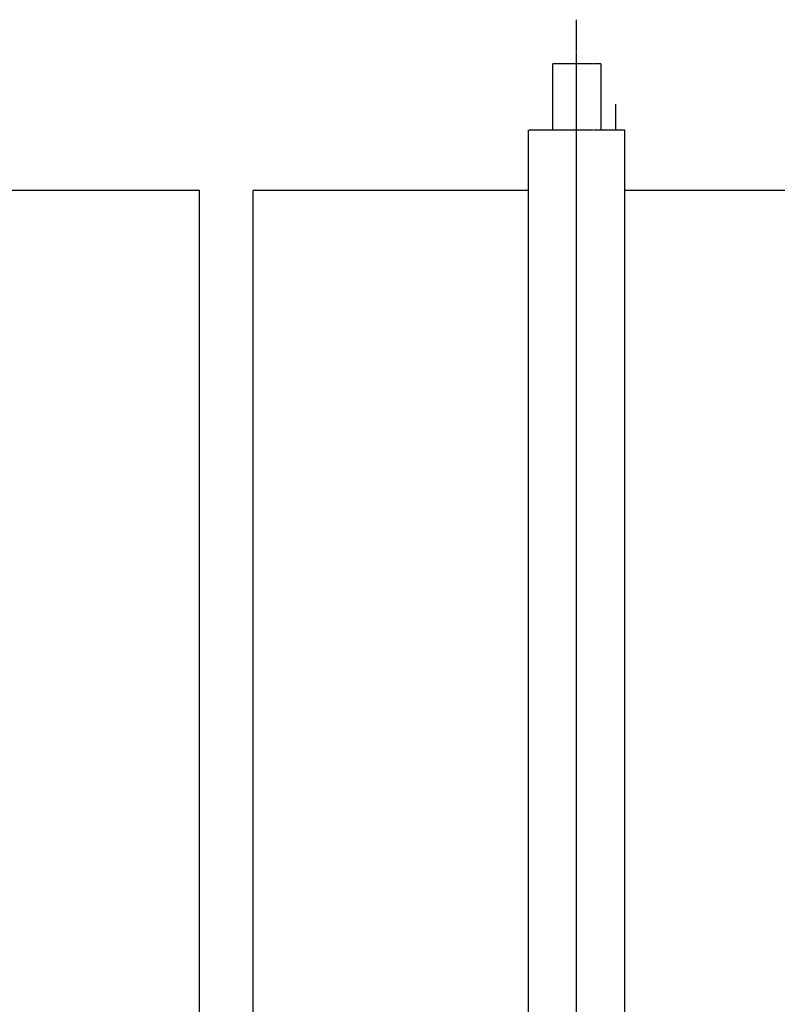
# Model space of a CAD drawing. Header units: inches. Extents: x -4968858 to -265257, y -220693 to 1871410.
# Tile 255 of 256: x -1885655 to -1885088, y 1197379 to 1198115. Entities that reach past the tile are written whole.
import ezdxf

# ---------------------------------------------------------------- set-up
doc = ezdxf.new("R2010")
doc.units = ezdxf.units.IN
doc.header["$MEASUREMENT"] = 0
doc.linetypes.add('CENTER', pattern=[2, 1.25, -0.25, 0.25, -0.25])
doc.linetypes.add('CONTINOUS', pattern=[0])
doc.layers.add('GRID', color=8, linetype='Continuous')

# ---------------------------------------------------------------- blocks, each defined once
blk = doc.blocks.new('UTCOMBINE')
at = {"color": 6}
for p, q in [((-716826.97, 44536.22, 0), (-716826.97, 42926.93, 0)), ((-716585.35, 44372.55, 0), (-716585.35, 42972.56, 0)), ((-716545.3, 44372.55, 0), (-716545.3, 42972.56, 0)), ((-716545.3, 44372.55, 0), (-716545.3, 42972.56, 0)), ((-716862.97, 44029.91, 0), (-716862.97, 42927.56, 0)), ((-716790.97, 44029.91, 0), (-716790.97, 42927.56, 0)), ((-716790.97, 44029.91, 0), (-716790.97, 42927.56, 0)), ((-716790.97, 44029.91, 0), (-716790.97, 42927.56, 0)), ((-716790.97, 44029.91, 0), (-716790.97, 42927.56, 0))]:
    blk.add_line(p, q, dxfattribs=at)
at = {"color": 6, "linetype": 'CENTER'}
for p, q in [((-716826.97, 44373.62, 0), (-716826.97, 42844.98, 0)), ((-717068.59, 42972.56, 0), (-716862.97, 42972.56, 0)), ((-716790.97, 42972.56, 0), (-716585.35, 42972.56, 0)), ((-716545.3, 42972.56, 0), (-716339.68, 42972.56, 0)), ((-716862.97, 42927.56, 0), (-716790.97, 42927.56, 0)), ((-716862.97, 42927.56, 0), (-716790.97, 42927.56, 0)), ((-716844.97, 42878.06, 0), (-716844.97, 42927.56, 0)), ((-716844.97, 42878.06, 0), (-716844.97, 42927.56, 0)), ((-716844.97, 42878.06, 0), (-716844.97, 42927.56, 0)), ((-716844.97, 42878.06, 0), (-716844.97, 42927.56, 0)), ((-716808.97, 42878.06, 0), (-716808.97, 42927.56, 0)), ((-716808.97, 42878.06, 0), (-716808.97, 42927.56, 0)), ((-716808.97, 42878.06, 0), (-716808.97, 42927.56, 0)), ((-716808.97, 42878.06, 0), (-716808.97, 42927.56, 0)), ((-716844.97, 42878.06, 0), (-716808.97, 42878.06, 0)), ((-716844.97, 42878.06, 0), (-716808.97, 42878.06, 0)), ((-716844.97, 42878.06, 0), (-716808.97, 42878.06, 0)), ((-716844.97, 42878.06, 0), (-716808.97, 42878.06, 0))]:
    blk.add_line(p, q, dxfattribs=at)
at = {"color": 3}
blk.add_line((-716856.3, 42927.56, 0), (-716856.3, 42908.16, 0), dxfattribs=at)
blk.add_line((-716856.3, 42927.56, 0), (-716856.3, 42908.16, 0), dxfattribs=at)
blk.add_line((-716856.3, 42927.56, 0), (-716856.3, 42908.16, 0), dxfattribs=at)
blk.add_line((-716856.3, 42927.56, 0), (-716856.3, 42908.16, 0), dxfattribs=at)
blk = doc.blocks.new('TFMR YARD')
at = {"layer": 'GRID', "color": 1, "rotation": 180}
blk.add_blockref('UTCOMBINE', (-795623.35, 296115.83, 0), dxfattribs=at)

msp = doc.modelspace()

# ---------------------------------------------------------------- block references
at = {"color": 1, "linetype": 'CONTINOUS', "lineweight": 15}
msp.add_blockref('TFMR YARD', (-1806442.03, 944843.99), dxfattribs=at)

doc.saveas('drawing.dxf')
